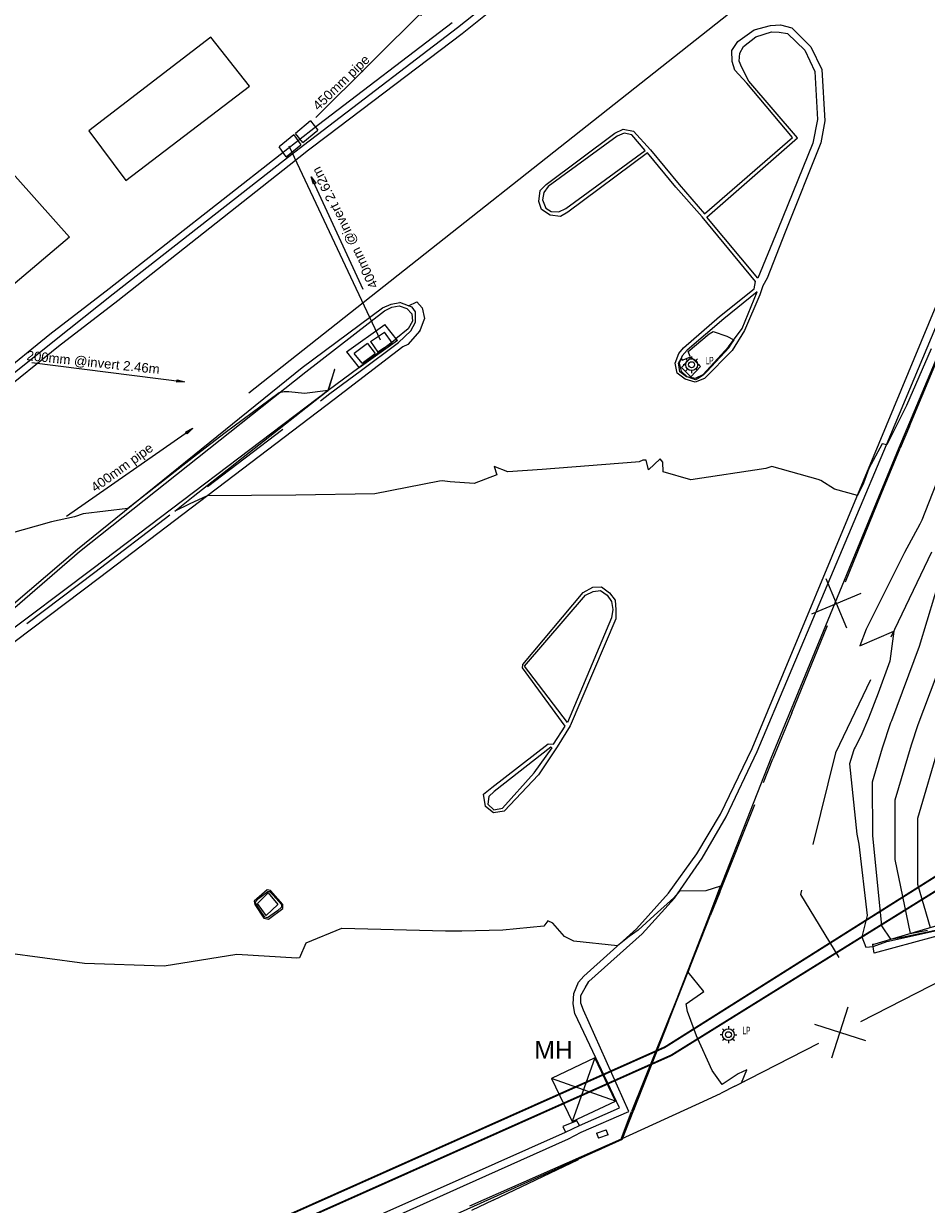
# Model space of a CAD drawing. Header units: millimetres. Extents: x -79464 to -76785, y -3788210 to -3782955.
# Tile 96 of 131: x -79042 to -79004, y -3783836 to -3783786. Entities that reach past the tile are written whole.
import ezdxf
from ezdxf.enums import TextEntityAlignment as Align
from ezdxf.lldxf.tags import DXFTag

# ---------------------------------------------------------------- set-up
doc = ezdxf.new("R2010")
doc.units = ezdxf.units.MM
doc.header["$LTSCALE"] = 8
doc.header["$MEASUREMENT"] = 0
for name, pattern in [('DASHED', [0.75, 0.5, -0.25]), ('HIDDEN', [0.375, 0.25, -0.125]), ('PHANTOM2', [1.25, 0.625, -0.125, 0.125, -0.125, 0.125, -0.125])]:
    doc.linetypes.add(name, pattern=pattern)
for name, color, linetype in [('BUILDINGS', 7, 'Continuous'), ('EDGE OF CONCRETE', 7, 'Continuous'), ('EDGE OF PAVING', 7, 'Continuous'), ('ELECTRICAL', 7, 'Continuous'), ('EMBANKMETS AND SLOOTS', 7, 'Continuous'), ('FENCE', 7, 'Continuous'), ('GCONTOUR1', 7, 'Continuous'), ('LEGEND', 7, 'Continuous'), ('MCONTOUR1', 7, 'Continuous'), ('PRL - (Reticulation Layout)', 170, 'Continuous'), ('PRL - [Text]', 110, 'Continuous'), ('SEWER MANHOLE', 7, 'Continuous'), ('STORMWATER MANHOLE', 7, 'Continuous'), ('WALLS', 7, 'Continuous')]:
    doc.layers.add(name, color=color, linetype=linetype)
doc.styles.add('AGI32-Arial', font='arial.ttf')
doc.styles.add('Arial Unicode MS', font='arial.ttf', dxfattribs={"height": 1})
doc.styles.add('Style-Arial', font='arial.ttf')
tags = doc.linetypes.add('DASHED0', pattern=[1, 0.5, -0.5]).pattern_tags.tags
tags[6:7] = [DXFTag(74, 4), DXFTag(75, 0), DXFTag(340, '0'), DXFTag(46, 0.0), DXFTag(50, 0.0), DXFTag(44, 0.0), DXFTag(45, 0.0)]
tags[4:5] = [DXFTag(74, 4), DXFTag(75, 0), DXFTag(340, '0'), DXFTag(46, 0.0), DXFTag(50, 0.0), DXFTag(44, 0.0), DXFTag(45, 0.0)]

# ---------------------------------------------------------------- blocks, each defined once
blk = doc.blocks.new('LAMP POST TMH11.PAT', base_point=(-78906.42, -3783831.88))
at = {"layer": 'LEGEND', "color": 7, "lineweight": 18}
for p, q in [((-78906.42, -3783830.46), (-78906.42, -3783830.87)), ((-78907.42, -3783831.88), (-78907.84, -3783831.88)), ((-78907.13, -3783831.17), (-78907.42, -3783830.87)), ((-78907.09, -3783832.63), (-78907.42, -3783832.89)), ((-78905.42, -3783830.87), (-78905.71, -3783831.17)), ((-78905.71, -3783832.59), (-78905.41, -3783832.88)), ((-78905.42, -3783831.88), (-78905, -3783831.88)), ((-78906.42, -3783832.88), (-78906.42, -3783833.3))]:
    blk.add_line(p, q, dxfattribs=at)
blk.add_circle((-78906.42, -3783831.88, 5.39), 1, dxfattribs=at)
at = {"layer": 'LEGEND', "color": 1, "lineweight": 18}
blk.add_circle((-78906.42, -3783831.88, 5.39), 0.502, dxfattribs=at)
at = {"layer": 'LEGEND', "color": 7, "style": 'Arial Unicode MS', "width": 0.5}
blk.add_text('LP', height=1.254, dxfattribs=at).set_placement((-78904.03, -3783832.18, 5.35), align=Align.BOTTOM_LEFT)
blk = doc.blocks.new('MH')
at = {"layer": 'PRL - (Reticulation Layout)'}
for p, q in [((-1012.5, 1012.5), (1012.5, -1012.5)), ((1012.5, 1012.5), (-1012.5, -1012.5))]:
    blk.add_line(p, q, dxfattribs=at)
blk.add_lwpolyline([(-1012.5, -1012.5), (1012.5, -1012.5), (1012.5, 1012.5), (-1012.5, 1012.5)], close=True, dxfattribs=at)
blk = doc.blocks.new('11 kV MV CABLING')
at = {"layer": 'ELECTRICAL', "color": 1, "lineweight": 25}
for p, q in [((-76942.375, -3783819.881, 3.466), (-76941.969, -3783819.75, 3.421)), ((-76942.375, -3783819.881, 3.421), (-76942.287, -3783820.093, 3.466)), ((-76941.881, -3783819.962, 3.421), (-76942.287, -3783820.093, 3.466)), ((-76941.881, -3783819.962, 3.466), (-76941.969, -3783819.75, 3.421))]:
    blk.add_line(p, q, dxfattribs=at)
at = {"layer": 'PRL - (Reticulation Layout)', "linetype": 'HIDDEN', "const_width": 0.08, "elevation": 5.249}
blk.add_lwpolyline([(-76873.884, -3783762.513), (-76875.511, -3783761.297), (-76881.25, -3783755.884), (-76898.331, -3783771.938), (-76899.211, -3783790.835), (-76939.474, -3783816.242), (-76977.491, -3783833.198)], dxfattribs=at)
at = {"layer": 'PRL - (Reticulation Layout)', "linetype": 'PHANTOM2', "const_width": 0.08, "elevation": 5.253}
blk.add_lwpolyline([(-76875.675, -3783762.621), (-76875.772, -3783761.441), (-76881.17, -3783756.467), (-76888.652, -3783763.208), (-76897.938, -3783772.227), (-76898.518, -3783791.299), (-76939.205, -3783816.589), (-76977.292, -3783833.583)], dxfattribs=at)
at = {"xscale": 0.001, "yscale": 0.001, "zscale": 0.001, "rotation": 295.4616989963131}
blk.add_blockref('MH', (-76942.924, -3783818.046), dxfattribs=at)
at = {"layer": 'PRL - [Text]', "color": 2, "insert": (-76945.006, -3783815.987, -1.646), "char_height": 0.75, "attachment_point": 1, "style": 'AGI32-Arial'}
blk.add_mtext_dynamic_manual_height_columns('MH ', width=1.97424, gutter_width=1.5, heights=[0], dxfattribs=at)

msp = doc.modelspace()

# ---------------------------------------------------------------- linework, layer by layer
at = {"layer": 'BUILDINGS', "color": 6, "lineweight": 25}
for p, q in [((-79034.297, -3783786.287, 3.783), (-79039.467, -3783790.246, 3.688)), ((-79032.668, -3783788.359, 3.869), (-79034.297, -3783786.287, 3.783)), ((-79037.898, -3783792.354, 3.678), (-79032.668, -3783788.359, 3.869)), ((-79039.467, -3783790.246, 3.688), (-79037.898, -3783792.354, 3.678)), ((-79043.159, -3783791.517, 3.65), (-79040.28, -3783794.755, 3.926)), ((-79040.28, -3783794.755, 3.926), (-79042.768, -3783796.853, 3.718))]:
    msp.add_line(p, q, dxfattribs=at)
at = {"layer": 'EDGE OF CONCRETE', "color": 252, "lineweight": 15}
for p, q in [((-79028.552, -3783799.616, 3.975), (-79026.936, -3783798.458, 4.439)), ((-79028.552, -3783799.616, 3.975), (-79026.936, -3783798.458, 4.439)), ((-79026.403, -3783799.136, 3.975), (-79026.936, -3783798.458, 4.439)), ((-79026.403, -3783799.136, 3.975), (-79026.936, -3783798.458, 4.439)), ((-79026.403, -3783799.136, 4.439), (-79028.019, -3783800.294, 3.975)), ((-79026.403, -3783799.136, 4.439), (-79028.019, -3783800.294, 3.975)), ((-79028.552, -3783799.616, 4.439), (-79028.019, -3783800.294, 3.975)), ((-79028.552, -3783799.616, 4.439), (-79028.019, -3783800.294, 3.975))]:
    msp.add_line(p, q, dxfattribs=at)
at = {"layer": 'EDGE OF CONCRETE', "color": 252, "lineweight": 25}
for p, q in [((-79014.377, -3783800.278, 4.19), (-79013.969, -3783799.832, 4.279)), ((-79013.577, -3783800.227, 4.19), (-79013.969, -3783799.832, 4.279)), ((-79014.377, -3783800.278, 4.279), (-79013.985, -3783800.673, 4.19)), ((-79013.577, -3783800.227, 4.279), (-79013.985, -3783800.673, 4.19)), ((-79018.812, -3783832.177, 4.678), (-79019.393, -3783832.411, 4.719)), ((-79018.692, -3783832.376, 4.831), (-79018.812, -3783832.177, 4.678)), ((-79019.393, -3783832.411, 4.719), (-79019.281, -3783832.657, 4.77))]:
    msp.add_line(p, q, dxfattribs=at)
at = {"layer": 'EDGE OF PAVING', "color": 1, "linetype": 'DASHED0', "lineweight": 25}
for p, q in [((-79020.714, -3783783.399, 3.486), (-79023.86, -3783785.885, 3.506)), ((-79023.86, -3783785.885, 3.506), (-79029.549, -3783790.238, 3.566)), ((-79029.549, -3783790.238, 3.566), (-79030.374, -3783790.869, 3.583)), ((-79030.374, -3783790.869, 3.583), (-79031.188, -3783791.49, 3.591)), ((-79031.188, -3783791.49, 3.591), (-79038.433, -3783797.163, 3.693)), ((-79038.433, -3783797.163, 3.693), (-79040.918, -3783799.141, 3.727)), ((-79040.918, -3783799.141, 3.727), (-79046.005, -3783803.194, 3.817))]:
    msp.add_line(p, q, dxfattribs=at)
at = {"layer": 'EDGE OF PAVING', "color": 1, "lineweight": 25}
for p, q in [((-79023.661, -3783786.126, 3.544), (-79020.575, -3783783.653, 3.515)), ((-79029.751, -3783789.985, 3.63), (-79024.089, -3783785.658, 3.543)), ((-79029.369, -3783790.453, 3.617), (-79023.661, -3783786.126, 3.544)), ((-79011.986, -3783786.466, 3.6), (-79011.299, -3783785.977, 3.587)), ((-79011.299, -3783785.977, 3.587), (-79010.6, -3783785.793, 3.578)), ((-79011.223, -3783786.265, 3.726), (-79010.567, -3783786.059, 3.711)), ((-79010.6, -3783785.793, 3.578), (-79010.177, -3783785.764, 3.602)), ((-79010.567, -3783786.059, 3.711), (-79010.236, -3783786.078, 3.717)), ((-79010.236, -3783786.078, 3.717), (-79009.885, -3783786.136, 3.745)), ((-79010.177, -3783785.764, 3.602), (-79009.707, -3783785.891, 3.616)), ((-79009.885, -3783786.136, 3.745), (-79009.151, -3783786.83, 3.708)), ((-79009.707, -3783785.891, 3.616), (-79008.896, -3783786.693, 3.613)), ((-79012.238, -3783786.855, 3.61), (-79011.986, -3783786.466, 3.6)), ((-79011.908, -3783786.963, 3.7), (-79011.75, -3783786.687, 3.707)), ((-79011.75, -3783786.687, 3.707), (-79011.223, -3783786.265, 3.726)), ((-79008.896, -3783786.693, 3.613), (-79008.428, -3783787.652, 3.652)), ((-79012.235, -3783787.317, 3.62), (-79012.238, -3783786.855, 3.61)), ((-79011.928, -3783787.3, 3.704), (-79011.908, -3783786.963, 3.7)), ((-79009.151, -3783786.83, 3.708), (-79008.734, -3783787.744, 3.758)), ((-79012.112, -3783787.684, 3.637), (-79012.235, -3783787.317, 3.62)), ((-79011.613, -3783788.23, 3.655), (-79012.112, -3783787.684, 3.637)), ((-79011.827, -3783787.574, 3.726), (-79011.928, -3783787.3, 3.704)), ((-79011.528, -3783788.152, 3.787), (-79011.827, -3783787.574, 3.726)), ((-79008.428, -3783787.652, 3.652), (-79008.309, -3783789.823, 3.719)), ((-79009.467, -3783790.547, 3.844), (-79011.528, -3783788.152, 3.787)), ((-79008.734, -3783787.744, 3.758), (-79008.616, -3783789.766, 3.812)), ((-79009.679, -3783790.527, 3.685), (-79011.613, -3783788.23, 3.655)), ((-79031.362, -3783791.25, 3.666), (-79029.751, -3783789.985, 3.63)), ((-79017.197, -3783790.357, 3.721), (-79016.851, -3783790.18, 3.69)), ((-79016.851, -3783790.18, 3.69), (-79016.404, -3783790.269, 3.684)), ((-79008.616, -3783789.766, 3.812), (-79008.812, -3783790.775, 3.861)), ((-79008.309, -3783789.823, 3.719), (-79008.47, -3783790.755, 3.746)), ((-79030.161, -3783791.053, 3.612), (-79029.369, -3783790.453, 3.617)), ((-79020.101, -3783792.526, 3.735), (-79017.197, -3783790.357, 3.721)), ((-79017.103, -3783790.478, 3.832), (-79020.026, -3783792.61, 3.855)), ((-79016.8, -3783790.349, 3.825), (-79017.103, -3783790.478, 3.832)), ((-79016.481, -3783790.414, 3.815), (-79016.8, -3783790.349, 3.825)), ((-79015.913, -3783791.079, 3.829), (-79016.481, -3783790.414, 3.815)), ((-79016.404, -3783790.269, 3.684), (-79015.686, -3783791.05, 3.704)), ((-79013.402, -3783793.762, 3.775), (-79009.679, -3783790.527, 3.685)), ((-79013.301, -3783793.912, 3.915), (-79009.467, -3783790.547, 3.844)), ((-79030.983, -3783791.71, 3.628), (-79030.161, -3783791.053, 3.612)), ((-79019.272, -3783793.544, 3.839), (-79015.913, -3783791.079, 3.829)), ((-79015.814, -3783791.186, 3.71), (-79019.191, -3783793.694, 3.773)), ((-79014.612, -3783792.633, 3.753), (-79015.814, -3783791.186, 3.71)), ((-79015.686, -3783791.05, 3.704), (-79014.468, -3783792.517, 3.746)), ((-79008.812, -3783790.775, 3.861), (-79010.292, -3783794.429, 3.935)), ((-79008.47, -3783790.755, 3.746), (-79009.982, -3783794.547, 3.805)), ((-79038.607, -3783796.928, 3.723), (-79031.362, -3783791.25, 3.666)), ((-79038.247, -3783797.433, 3.728), (-79030.983, -3783791.71, 3.628)), ((-79020.359, -3783792.775, 3.747), (-79020.101, -3783792.526, 3.735)), ((-79020.026, -3783792.61, 3.855), (-79020.203, -3783792.866, 3.863)), ((-79013.499, -3783793.898, 3.796), (-79014.612, -3783792.633, 3.753)), ((-79014.468, -3783792.517, 3.746), (-79013.402, -3783793.762, 3.775)), ((-79020.414, -3783793.241, 3.78), (-79020.359, -3783792.775, 3.747)), ((-79020.203, -3783792.866, 3.863), (-79020.261, -3783793.18, 3.869)), ((-79020.261, -3783793.18, 3.869), (-79020.114, -3783793.527, 3.873)), ((-79020.302, -3783793.589, 3.768), (-79020.414, -3783793.241, 3.78)), ((-79019.94, -3783793.818, 3.766), (-79020.302, -3783793.589, 3.768)), ((-79020.114, -3783793.527, 3.873), (-79019.899, -3783793.668, 3.874)), ((-79019.899, -3783793.668, 3.874), (-79019.566, -3783793.68, 3.831)), ((-79019.566, -3783793.68, 3.831), (-79019.272, -3783793.544, 3.839)), ((-79019.191, -3783793.694, 3.773), (-79019.503, -3783793.882, 3.773)), ((-79019.503, -3783793.882, 3.773), (-79019.94, -3783793.818, 3.766)), ((-79011.247, -3783796.634, 3.839), (-79013.499, -3783793.898, 3.796)), ((-79011.143, -3783796.494, 3.969), (-79013.301, -3783793.912, 3.915)), ((-79010.292, -3783794.429, 3.935), (-79011.143, -3783796.494, 3.969)), ((-79009.982, -3783794.547, 3.805), (-79010.752, -3783796.484, 3.843)), ((-79011.298, -3783796.941, 3.846), (-79011.247, -3783796.634, 3.839)), ((-79010.752, -3783796.484, 3.843), (-79010.93, -3783796.82, 3.86)), ((-79041.112, -3783798.862, 3.74), (-79038.607, -3783796.928, 3.723)), ((-79012.767, -3783798.116, 3.859), (-79011.298, -3783796.941, 3.846)), ((-79011.17, -3783797.07, 3.969), (-79012.585, -3783798.212, 3.979)), ((-79011.803, -3783798.625, 3.979), (-79011.17, -3783797.07, 3.969)), ((-79011.055, -3783797.198, 3.879), (-79011.712, -3783798.708, 3.878)), ((-79010.93, -3783796.82, 3.86), (-79011.055, -3783797.198, 3.879)), ((-79006.002, -3783803.475, 3.955), (-79003.283, -3783796.908, 3.865)), ((-79005.697, -3783803.55, 4.066), (-79002.99, -3783797.078, 3.962)), ((-79002.462, -3783797.208, 4.019), (-79005.18, -3783803.677, 4.071)), ((-79040.759, -3783799.369, 3.761), (-79038.247, -3783797.433, 3.728)), ((-79027.032, -3783797.748, 3.813), (-79026.665, -3783797.595, 3.814)), ((-79026.665, -3783797.595, 3.814), (-79026.307, -3783797.522, 3.804)), ((-79026.641, -3783797.712, 3.959), (-79026.332, -3783797.668, 3.949)), ((-79026.332, -3783797.668, 3.949), (-79026.01, -3783797.773, 3.956)), ((-79025.932, -3783797.667, 3.806), (-79025.582, -3783797.489, 3.803)), ((-79025.582, -3783797.489, 3.803), (-79025.355, -3783797.746, 3.823)), ((-79030.44, -3783800.28, 3.844), (-79027.032, -3783797.748, 3.813)), ((-79030.28, -3783800.454, 3.977), (-79026.955, -3783797.874, 3.956)), ((-79026.955, -3783797.874, 3.956), (-79026.641, -3783797.712, 3.959)), ((-79026.01, -3783797.773, 3.956), (-79025.793, -3783797.997, 3.947)), ((-79025.793, -3783797.997, 3.947), (-79025.771, -3783798.311, 3.948)), ((-79025.355, -3783797.746, 3.823), (-79025.262, -3783798.199, 3.833)), ((-79025.262, -3783798.199, 3.833), (-79025.311, -3783798.345, 3.848)), ((-79014.288, -3783799.436, 3.87), (-79012.767, -3783798.116, 3.859)), ((-79025.95, -3783798.632, 3.959), (-79026.473, -3783799.059, 3.954)), ((-79025.771, -3783798.311, 3.948), (-79025.95, -3783798.632, 3.959)), ((-79025.839, -3783798.721, 3.813), (-79025.638, -3783798.358, 3.812)), ((-79025.311, -3783798.345, 3.848), (-79025.449, -3783798.722, 3.841)), ((-79012.585, -3783798.212, 3.979), (-79014.132, -3783799.533, 3.987)), ((-79012.383, -3783799.4, 4.013), (-79011.803, -3783798.625, 3.979)), ((-79011.712, -3783798.708, 3.878), (-79012.234, -3783799.554, 3.914)), ((-79046.147, -3783802.943, 3.841), (-79041.112, -3783798.862, 3.74)), ((-79026.497, -3783799.096, 3.963), (-79028.036, -3783800.288, 3.995)), ((-79026.473, -3783799.059, 3.954), (-79026.497, -3783799.096, 3.963)), ((-79025.449, -3783798.722, 3.841), (-79025.965, -3783799.3, 3.868)), ((-79045.763, -3783803.411, 3.842), (-79040.759, -3783799.369, 3.761)), ((-79026.168, -3783799.394, 3.852), (-79029.086, -3783801.629, 3.9)), ((-79025.965, -3783799.3, 3.868), (-79026.168, -3783799.394, 3.852)), ((-79014.649, -3783800.096, 3.897), (-79014.489, -3783799.681, 3.879)), ((-79014.489, -3783799.681, 3.879), (-79014.288, -3783799.436, 3.87)), ((-79014.132, -3783799.533, 3.987), (-79014.34, -3783799.784, 3.987)), ((-79013.461, -3783800.572, 4.013), (-79012.383, -3783799.4, 4.013)), ((-79012.234, -3783799.554, 3.914), (-79013.408, -3783800.744, 3.899)), ((-79014.561, -3783800.519, 3.908), (-79014.649, -3783800.096, 3.897)), ((-79014.34, -3783799.784, 3.987), (-79014.474, -3783800.086, 4.021)), ((-79014.474, -3783800.086, 4.021), (-79014.383, -3783800.431, 4.052)), ((-79039.948, -3783807.965, 4.045), (-79030.44, -3783800.28, 3.844)), ((-79039.859, -3783808.068, 4.173), (-79030.28, -3783800.454, 3.977)), ((-79028.036, -3783800.288, 3.995), (-79029.334, -3783801.242, 4)), ((-79014.223, -3783800.772, 3.896), (-79014.561, -3783800.519, 3.908)), ((-79014.383, -3783800.431, 4.052), (-79014.147, -3783800.65, 4.015)), ((-79014.147, -3783800.65, 4.015), (-79013.778, -3783800.73, 4.043)), ((-79013.778, -3783800.73, 4.043), (-79013.461, -3783800.572, 4.013)), ((-79013.79, -3783800.898, 3.92), (-79014.223, -3783800.772, 3.896)), ((-79013.408, -3783800.744, 3.899), (-79013.79, -3783800.898, 3.92)), ((-79029.334, -3783801.242, 4), (-79039.287, -3783808.778, 4.201)), ((-79029.086, -3783801.629, 3.9), (-79039.021, -3783809.178, 4.085)), ((-79011.377, -3783816.414, 4.218), (-79006.002, -3783803.475, 3.955)), ((-79011.165, -3783816.531, 4.301), (-79005.697, -3783803.55, 4.066)), ((-79005.18, -3783803.677, 4.071), (-79010.59, -3783816.83, 4.347)), ((-79047.292, -3783814.244, 4.174), (-79039.948, -3783807.965, 4.045)), ((-79047.16, -3783814.356, 4.291), (-79039.859, -3783808.068, 4.173)), ((-79039.287, -3783808.778, 4.201), (-79046.994, -3783814.577, 4.287)), ((-79039.021, -3783809.178, 4.085), (-79046.7, -3783814.988, 4.195)), ((-79018.532, -3783809.797, 4.136), (-79018.128, -3783809.582, 4.135)), ((-79018.128, -3783809.582, 4.135), (-79017.762, -3783809.563, 4.134)), ((-79017.762, -3783809.563, 4.134), (-79017.421, -3783809.819, 4.131)), ((-79021.09, -3783812.845, 4.202), (-79018.532, -3783809.797, 4.136)), ((-79021.019, -3783812.918, 4.329), (-79018.446, -3783809.911, 4.262)), ((-79018.446, -3783809.911, 4.262), (-79018.12, -3783809.757, 4.248)), ((-79018.12, -3783809.757, 4.248), (-79017.806, -3783809.717, 4.243)), ((-79017.806, -3783809.717, 4.243), (-79017.527, -3783809.911, 4.249)), ((-79017.527, -3783809.911, 4.249), (-79017.345, -3783810.189, 4.273)), ((-79017.421, -3783809.819, 4.131), (-79017.179, -3783810.12, 4.149)), ((-79017.345, -3783810.189, 4.273), (-79017.285, -3783810.528, 4.263)), ((-79017.179, -3783810.12, 4.149), (-79017.149, -3783810.532, 4.18)), ((-79017.285, -3783810.528, 4.263), (-79017.332, -3783810.871, 4.285)), ((-79017.149, -3783810.532, 4.18), (-79017.149, -3783810.914, 4.164)), ((-79017.332, -3783810.871, 4.285), (-79019.195, -3783815.312, 4.398)), ((-79017.149, -3783810.914, 4.164), (-79019.091, -3783815.447, 4.264)), ((-79021.101, -3783812.991, 4.211), (-79021.09, -3783812.845, 4.202)), ((-79019.304, -3783815.461, 4.25), (-79021.101, -3783812.991, 4.211)), ((-79019.195, -3783815.312, 4.398), (-79021.019, -3783812.918, 4.329)), ((-79019.798, -3783816.228, 4.292), (-79019.304, -3783815.461, 4.25)), ((-79019.091, -3783815.447, 4.264), (-79019.641, -3783816.334, 4.282)), ((-79022.408, -3783818.055, 4.314), (-79020.016, -3783816.213, 4.268)), ((-79019.911, -3783816.35, 4.408), (-79022.303, -3783818.228, 4.464)), ((-79020.617, -3783817.436, 4.427), (-79019.846, -3783816.379, 4.419)), ((-79019.641, -3783816.334, 4.282), (-79020.434, -3783817.522, 4.324)), ((-79020.016, -3783816.213, 4.268), (-79019.798, -3783816.228, 4.292)), ((-79019.846, -3783816.379, 4.419), (-79019.911, -3783816.35, 4.408)), ((-79012.718, -3783819.184, 4.316), (-79011.377, -3783816.414, 4.218)), ((-79012.489, -3783819.295, 4.413), (-79011.165, -3783816.531, 4.301)), ((-79010.59, -3783816.83, 4.347), (-79013.221, -3783823.517, 4.536)), ((-79021.951, -3783818.935, 4.47), (-79020.617, -3783817.436, 4.427)), ((-79020.434, -3783817.522, 4.324), (-79021.878, -3783819.06, 4.343)), ((-79022.761, -3783818.335, 4.321), (-79022.408, -3783818.055, 4.314)), ((-79022.672, -3783818.87, 4.34), (-79022.761, -3783818.335, 4.321)), ((-79022.535, -3783818.442, 4.45), (-79022.578, -3783818.771, 4.465)), ((-79022.303, -3783818.228, 4.464), (-79022.535, -3783818.442, 4.45)), ((-79022.335, -3783819.137, 4.354), (-79022.672, -3783818.87, 4.34)), ((-79022.578, -3783818.771, 4.465), (-79022.314, -3783818.999, 4.452)), ((-79021.878, -3783819.06, 4.343), (-79022.335, -3783819.137, 4.354)), ((-79022.314, -3783818.999, 4.452), (-79021.951, -3783818.935, 4.47)), ((-79013.732, -3783820.863, 4.344), (-79012.718, -3783819.184, 4.316)), ((-79013.495, -3783821.049, 4.454), (-79012.489, -3783819.295, 4.413)), ((-79014.923, -3783822.532, 4.414), (-79013.732, -3783820.863, 4.344)), ((-79014.678, -3783822.748, 4.51), (-79013.495, -3783821.049, 4.454)), ((-79031.918, -3783822.392, 4.426), (-79032.471, -3783822.877, 4.467)), ((-79032.327, -3783822.975, 4.559), (-79031.871, -3783822.521, 4.573)), ((-79031.77, -3783822.414, 4.44), (-79031.918, -3783822.392, 4.426)), ((-79031.871, -3783822.521, 4.573), (-79031.463, -3783823.014, 4.616)), ((-79031.252, -3783823.02, 4.449), (-79031.77, -3783822.414, 4.44)), ((-79016.287, -3783824.042, 4.472), (-79014.923, -3783822.532, 4.414)), ((-79032.471, -3783822.877, 4.467), (-79032.446, -3783823.01, 4.439)), ((-79032.446, -3783823.01, 4.439), (-79032.059, -3783823.597, 4.439)), ((-79031.962, -3783823.479, 4.599), (-79032.327, -3783822.975, 4.559)), ((-79031.463, -3783823.014, 4.616), (-79031.962, -3783823.479, 4.599)), ((-79031.867, -3783823.634, 4.441), (-79031.256, -3783823.18, 4.453)), ((-79031.256, -3783823.18, 4.453), (-79031.252, -3783823.02, 4.449)), ((-79016.035, -3783824.254, 4.57), (-79014.678, -3783822.748, 4.51)), ((-79032.059, -3783823.597, 4.439), (-79031.867, -3783823.634, 4.441)), ((-79013.221, -3783823.517, 4.536), (-79014.569, -3783827.004, 4.662)), ((-79018.507, -3783826.051, 4.55), (-79016.287, -3783824.042, 4.472)), ((-79018.297, -3783826.267, 4.661), (-79016.035, -3783824.254, 4.57)), ((-79018.733, -3783826.308, 4.583), (-79018.507, -3783826.051, 4.55)), ((-79018.929, -3783826.787, 4.587), (-79018.733, -3783826.308, 4.583)), ((-79018.631, -3783826.866, 4.681), (-79018.459, -3783826.541, 4.676)), ((-79018.459, -3783826.541, 4.676), (-79018.297, -3783826.267, 4.661)), ((-79018.959, -3783827.225, 4.597), (-79018.929, -3783826.787, 4.587)), ((-79018.644, -3783827.192, 4.705), (-79018.631, -3783826.866, 4.681)), ((-79018.518, -3783827.491, 4.714), (-79018.644, -3783827.192, 4.705)), ((-79016.887, -3783832.96, 4.801), (-79014.526, -3783826.962, 4.542)), ((-79014.569, -3783827.004, 4.662), (-79016.485, -3783831.779, 4.866)), ((-79018.892, -3783827.624, 4.629), (-79018.959, -3783827.225, 4.597)), ((-79016.996, -3783831.617, 4.754), (-79018.892, -3783827.624, 4.629)), ((-79016.601, -3783831.784, 4.872), (-79018.518, -3783827.491, 4.714)), ((-79018.692, -3783832.376, 4.831), (-79016.996, -3783831.617, 4.754)), ((-79018.619, -3783832.658, 4.842), (-79016.601, -3783831.784, 4.872)), ((-79016.934, -3783832.949, 4.9), (-79016.485, -3783831.779, 4.866)), ((-79023.813, -3783834.677, 4.817), (-79019.281, -3783832.657, 4.77)), ((-79019.281, -3783832.657, 4.77), (-79018.692, -3783832.376, 4.831)), ((-79019.164, -3783832.936, 4.838), (-79018.619, -3783832.658, 4.842)), ((-79016.887, -3783832.96, 4.834), (-79031.807, -3783839.685, 5.007)), ((-79023.605, -3783834.932, 4.928), (-79019.164, -3783832.936, 4.838)), ((-79016.934, -3783832.949, 4.9), (-79023.348, -3783835.783, 4.948)), ((-79032.691, -3783838.596, 4.936), (-79023.813, -3783834.677, 4.817)), ((-79032.516, -3783838.913, 5.065), (-79023.605, -3783834.932, 4.928))]:
    msp.add_line(p, q, dxfattribs=at)
at = {"layer": 'EDGE OF PAVING', "color": 1, "linetype": 'DASHED', "lineweight": 25}
for p, q in [((-79025.932, -3783797.667, 3.806), (-79026.307, -3783797.522, 3.804)), ((-79025.785, -3783797.72, 3.791), (-79025.932, -3783797.667, 3.806)), ((-79025.638, -3783797.909, 3.807), (-79025.785, -3783797.72, 3.791)), ((-79025.638, -3783798.358, 3.812), (-79025.638, -3783797.909, 3.807)), ((-79026.354, -3783799.221, 3.796), (-79025.839, -3783798.721, 3.813)), ((-79027.982, -3783800.435, 3.813), (-79026.354, -3783799.221, 3.796)), ((-79029.264, -3783801.374, 3.874), (-79027.982, -3783800.435, 3.813)), ((-79039.22, -3783808.939, 4.065), (-79029.264, -3783801.374, 3.874)), ((-79046.873, -3783814.731, 4.166), (-79039.22, -3783808.939, 4.065))]:
    msp.add_line(p, q, dxfattribs=at)
at = {"layer": 'EDGE OF PAVING', "color": 20, "lineweight": 0}
msp.add_point((-79025.449, -3783798.722, 3.841), dxfattribs=at)
at = {"layer": 'ELECTRICAL', "color": 1, "lineweight": 25}
for p, q in [((-79017.975, -3783832.692, 3.466), (-79017.569, -3783832.561, 3.421)), ((-79017.975, -3783832.692, 3.421), (-79017.887, -3783832.904, 3.466)), ((-79017.481, -3783832.773, 3.466), (-79017.569, -3783832.561, 3.421)), ((-79017.481, -3783832.773, 3.421), (-79017.887, -3783832.904, 3.466))]:
    msp.add_line(p, q, dxfattribs=at)
at = {"layer": 'EMBANKMETS AND SLOOTS', "color": 4, "linetype": 'DASHED', "lineweight": 25}
for p, q in [((-79003.789, -3783808.09, 4.7), (-79007.849, -3783816.584, 4.192)), ((-79007.849, -3783816.584, 4.192), (-79009.338, -3783822.595, 4.19)), ((-79009.338, -3783822.595, 4.19), (-79007.707, -3783825.263, 4.279))]:
    msp.add_line(p, q, dxfattribs=at)
at = {"layer": 'FENCE', "color": 216, "lineweight": 25}
for p, q in [((-79004.728, -3783802.758, 3.969), (-79003.184, -3783799.068, 4.051)), ((-79004.728, -3783802.758, 4.036), (-79005.117, -3783803.688, 4.051)), ((-79005.916, -3783805.641, 4.082), (-79005.117, -3783803.688, 4.258)), ((-79007.43, -3783809.343, 4.051), (-79005.916, -3783805.641, 4.258)), ((-79005.916, -3783805.641, 3.968), (-79005.916, -3783805.641, 4.258)), ((-79007.371, -3783811.312, 4.185), (-79008.247, -3783809.226, 4.258)), ((-79008.852, -3783810.707, 4.185), (-79006.766, -3783809.831, 4.258)), ((-79009.702, -3783814.897, 4.175), (-79008.188, -3783811.195, 4.258)), ((-79009.702, -3783814.897, 4.227), (-79010.501, -3783816.85, 4.258)), ((-79010.902, -3783817.853, 4.281), (-79010.501, -3783816.85, 4.408)), ((-79010.902, -3783817.853, 4.228), (-79010.902, -3783817.853, 4.408)), ((-79012.757, -3783822.496, 4.288), (-79011.273, -3783818.782, 4.408)), ((-79012.757, -3783822.496, 4.385), (-79013.158, -3783823.499, 4.408)), ((-79014.526, -3783826.962, 4.398), (-79013.158, -3783823.499, 4.542)), ((-79006.779, -3783827.967, 4.211), (-79003.22, -3783826.141, 4.537)), ((-79014.549, -3783827.021, 4.545), (-79014.526, -3783826.962, 4.801)), ((-79014.549, -3783827.021, 4.49), (-79014.549, -3783827.021, 4.801)), ((-79008.015, -3783829.5, 4.387), (-79007.322, -3783827.346, 4.537)), ((-79016.381, -3783831.674, 4.594), (-79014.916, -3783827.952, 4.801)), ((-79008.745, -3783828.077, 4.387), (-79006.591, -3783828.77, 4.537)), ((-79012.117, -3783830.706, 4.407), (-79008.558, -3783828.88, 4.537)), ((-79012.117, -3783830.706, 4.518), (-79012.693, -3783831.002, 4.537)), ((-79013.275, -3783831.27, 4.513), (-79012.693, -3783831.002, 4.848)), ((-79016.909, -3783832.942, 4.58), (-79013.275, -3783831.27, 4.848)), ((-79016.381, -3783831.674, 4.798), (-79016.404, -3783831.733, 4.801)), ((-79016.909, -3783832.942, 4.705), (-79016.404, -3783831.733, 4.848)), ((-79017.833, -3783833.382, 4.845), (-79016.909, -3783832.942, 4.827)), ((-79017.833, -3783833.382, 4.852), (-79017.833, -3783833.382, 4.827)), ((-79022.346, -3783835.533, 4.844), (-79018.735, -3783833.812, 4.827)), ((-79022.346, -3783835.533, 4.83), (-79023.27, -3783835.973, 4.827))]:
    msp.add_line(p, q, dxfattribs=at)
at = {"layer": 'GCONTOUR1', "color": 252, "lineweight": 9}
for points, elevation in [([(-79002.205, -3783801.667), (-79004.198, -3783806.733), (-79004.198, -3783806.733), (-79004.286, -3783806.91), (-79004.933, -3783808.105), (-79006.557, -3783811.361), (-79006.826, -3783812.054), (-79005.388, -3783811.434), (-79005.558, -3783812.709), (-79006.043, -3783814.07), (-79006.452, -3783815.129), (-79006.78, -3783815.888), (-79007.02, -3783816.348), (-79007.067, -3783816.42), (-79007.098, -3783816.51), (-79007.258, -3783817.059), (-79006.955, -3783820.03), (-79006.866, -3783820.452), (-79006.518, -3783823.474), (-79006.741, -3783824.387), (-79006.564, -3783824.816), (-79006.265, -3783824.788), (-79005.676, -3783824.582), (-79001.851, -3783823.731)], 4.5), ([(-79003.61, -3783813.38), (-79004.368, -3783815.406), (-79004.658, -3783816.268), (-79005.337, -3783818.601), (-79005.337, -3783821.109), (-79004.688, -3783824.235), (-79003.96, -3783824.102)], 5.5), ([(-79011.71, -3783830.507), (-79011.711, -3783830.507), (-79011.831, -3783830.56), (-79011.613, -3783830.012), (-79011.977, -3783830.178), (-79012.648, -3783830.635), (-79013.074, -3783830.045), (-79013.745, -3783828.575), (-79014.122, -3783827.545), (-79014.174, -3783827.22), (-79013.436, -3783826.691), (-79014.097, -3783825.876), (-79013.631, -3783824.615), (-79013.203, -3783823.512), (-79012.72, -3783822.242), (-79013.341, -3783822.433), (-79014.466, -3783822.444), (-79014.704, -3783822.725), (-79015.536, -3783823.481), (-79016.215, -3783824.103), (-79016.585, -3783824.371), (-79017.083, -3783824.763), (-79018.934, -3783824.572), (-79019.322, -3783824.362), (-79019.821, -3783823.801), (-79020.039, -3783823.708), (-79020.201, -3783823.93), (-79021.938, -3783824.104), (-79023.682, -3783824.141), (-79024.36, -3783824.149), (-79028.759, -3783824.023), (-79028.769, -3783824.025), (-79030.281, -3783824.654), (-79030.55, -3783825.272), (-79030.659, -3783825.286), (-79033.198, -3783825.133), (-79033.2, -3783825.133), (-79036.273, -3783825.619), (-79036.274, -3783825.619), (-79039.657, -3783825.514), (-79043.01, -3783825.066)], 4.5), ([(-79031.316, -3783823.018), (-79031.316, -3783823.019), (-79031.316, -3783823.132), (-79031.483, -3783823.276), (-79031.902, -3783823.576), (-79032.022, -3783823.552), (-79032.195, -3783823.281), (-79032.385, -3783822.993), (-79032.386, -3783822.992), (-79032.419, -3783822.912), (-79032.284, -3783822.766), (-79031.894, -3783822.457), (-79031.816, -3783822.462), (-79031.665, -3783822.618), (-79031.316, -3783823.018)], 4.5)]:
    msp.add_lwpolyline(points, dxfattribs=dict(at, elevation=elevation))
at = {"layer": 'MCONTOUR1', "color": 8, "lineweight": 9}
for points, elevation in [([(-79013.667, -3783800.734), (-79013.668, -3783800.735), (-79013.782, -3783800.789), (-79014.091, -3783800.689), (-79014.157, -3783800.665), (-79014.447, -3783800.463), (-79014.49, -3783800.167), (-79014.504, -3783800.088), (-79014.391, -3783799.899), (-79014.353, -3783799.962), (-79014.028, -3783799.83), (-79014.012, -3783799.812), (-79014.094, -3783799.602), (-79013.208, -3783798.842), (-79013.039, -3783798.743), (-79012.46, -3783798.945), (-79012.161, -3783799.103), (-79012.318, -3783799.333), (-79012.363, -3783799.42), (-79013.3, -3783800.438), (-79013.455, -3783800.592), (-79013.667, -3783800.734)], 4), ([(-79003.799, -3783799.477), (-79004.853, -3783801.887), (-79005.683, -3783803.553), (-79005.878, -3783803.505), (-79006.448, -3783804.553), (-79006.671, -3783805.168), (-79006.673, -3783805.172), (-79006.921, -3783805.688), (-79007.897, -3783805.431), (-79008.481, -3783805.06), (-79008.593, -3783805.016), (-79010.555, -3783804.463), (-79010.803, -3783804.554), (-79013.975, -3783805.03), (-79015.155, -3783804.694), (-79015.166, -3783804.279), (-79015.274, -3783804.136), (-79015.769, -3783804.613), (-79015.864, -3783804.2), (-79016.006, -3783804.191), (-79016.163, -3783804.262), (-79016.322, -3783804.276), (-79020.279, -3783804.597), (-79021.721, -3783804.69), (-79022.305, -3783804.469), (-79022.189, -3783804.814), (-79023.154, -3783805.185), (-79024.168, -3783805.118), (-79024.515, -3783805.078), (-79024.615, -3783805.089), (-79027.365, -3783805.617), (-79030.703, -3783805.673), (-79034.455, -3783805.709), (-79035.226, -3783806.058), (-79035.831, -3783806.364), (-79035.051, -3783805.737), (-79034.267, -3783805.116), (-79033.479, -3783804.501), (-79033.125, -3783804.226), (-79029.419, -3783801.31), (-79029.334, -3783801.242), (-79029.328, -3783801.238), (-79029.057, -3783800.359), (-79029.063, -3783800.359), (-79029.335, -3783801.241), (-79030.331, -3783801.381), (-79030.994, -3783801.3), (-79031.202, -3783801.308), (-79031.204, -3783801.308), (-79031.403, -3783801.347), (-79033.694, -3783803.047), (-79034.905, -3783803.972), (-79037.818, -3783806.244), (-79039.706, -3783806.469), (-79040.077, -3783806.602), (-79041.045, -3783806.806), (-79044.114, -3783807.671)], 4), ([(-79003.345, -3783808.872), (-79004.317, -3783812.088), (-79005.486, -3783815.236), (-79005.52, -3783815.325), (-79005.878, -3783816.389), (-79006.298, -3783817.83), (-79006.294, -3783820.09), (-79005.908, -3783823.91), (-79005.53, -3783824.484), (-79004.908, -3783824.371), (-79003.278, -3783824.024)], 5), ([(-79003.438, -3783816.147), (-79004.377, -3783819.372), (-79004.381, -3783822.151), (-79003.845, -3783823.986)], 6)]:
    msp.add_lwpolyline(points, dxfattribs=dict(at, elevation=elevation))
at = {"layer": 'WALLS', "color": 252, "lineweight": 25}
for p, q in [((-79006.28, -3783824.705, 4.555), (-79000.032, -3783822.861, 8.263)), ((-79000.634, -3783823.556, 4.041), (-79006.215, -3783825.068, 4.315)), ((-79006.215, -3783825.068, 4.315), (-79006.28, -3783824.705, 4.555))]:
    msp.add_line(p, q, dxfattribs=at)
at = {"layer": 'WALLS', "color": 252, "lineweight": 0}
msp.add_point((-79006.28, -3783824.705, 4.555), dxfattribs=at)

# ---------------------------------------------------------------- block references
at = {"xscale": 0.25, "yscale": 0.25}
for p in [(-79013.948, -3783800.156, 4.126), (-79012.389, -3783828.526, 4.287)]:
    msp.add_blockref('LAMP POST TMH11.PAT', p, dxfattribs=at)

# ---------------------------------------------------------------- next in the draw order: block references
at = {"layer": 'LEGEND'}
msp.add_blockref('11 kV MV CABLING', (-2075.6, -12.811), dxfattribs=at)

# ---------------------------------------------------------------- next in the draw order: linework, layer by layer
at = {"layer": 'SEWER MANHOLE', "color": 45, "lineweight": 15}
msp.add_line((-79032.691, -3783801.345, 3.884), (-79002.67, -3783777.611, 3.411), dxfattribs=at)
for points in [[(-79041.877, -3783800.064), (-79035.418, -3783800.879), (-79035.746, -3783800.9), (-79035.727, -3783800.796), (-79035.418, -3783800.879)], [(-79040.415, -3783806.562), (-79035.07, -3783802.846), (-79035.3, -3783803.081), (-79035.355, -3783802.991), (-79035.07, -3783802.846)]]:
    msp.add_lwpolyline(points, dxfattribs=at)
at = {"layer": 'STORMWATER MANHOLE', "color": 216, "lineweight": 15}
for p, q in [((-79030.079, -3783789.828, 3.635), (-79030.723, -3783790.358, 3.612)), ((-79030.079, -3783789.828, 3.612), (-79029.768, -3783790.219, 3.635)), ((-79030.792, -3783790.421, 3.612), (-79031.413, -3783790.93, 3.635)), ((-79030.792, -3783790.421, 3.635), (-79030.491, -3783790.845, 3.612)), ((-79030.412, -3783790.749, 3.635), (-79030.723, -3783790.358, 3.612)), ((-79030.412, -3783790.749, 3.612), (-79029.768, -3783790.219, 3.635)), ((-79031.112, -3783791.354, 3.612), (-79031.413, -3783790.93, 3.635)), ((-79031.112, -3783791.354, 3.635), (-79030.491, -3783790.845, 3.612)), ((-79027.119, -3783799.117), (-79030.981, -3783790.907)), ((-79027.542, -3783799.172, 3.975), (-79026.947, -3783798.783, 4.439)), ((-79027.542, -3783799.172, 4.439), (-79027.227, -3783799.623, 3.975)), ((-79026.632, -3783799.234, 3.975), (-79026.947, -3783798.783, 4.439)), ((-79027.669, -3783799.256, 4.451), (-79028.232, -3783799.675, 4.439)), ((-79027.901, -3783800.096, 4.451), (-79028.232, -3783799.675, 4.439)), ((-79027.901, -3783800.096, 4.439), (-79027.338, -3783799.677, 4.451)), ((-79027.669, -3783799.256, 4.439), (-79027.338, -3783799.677, 4.451)), ((-79026.632, -3783799.234, 4.439), (-79027.227, -3783799.623, 3.975))]:
    msp.add_line(p, q, dxfattribs=at)
for points in [[(-79029.85, -3783789.68), (-79025.232, -3783785.092), (-79025.417, -3783785.363), (-79025.487, -3783785.285), (-79025.232, -3783785.092)], [(-79027.855, -3783796.973), (-79030.054, -3783792.202), (-79029.863, -3783792.469), (-79029.961, -3783792.508), (-79030.054, -3783792.202)]]:
    msp.add_lwpolyline(points, dxfattribs=at)

# ---------------------------------------------------------------- next in the draw order: texts
at = {"layer": 'SEWER MANHOLE', "color": 1, "style": 'Style-Arial'}
for s, rotation, p in [('200mm @invert 2.46m', 354, (-79042.131, -3783800.075, 3.75)), ('400mm pipe ', 36, (-79039.122, -3783805.668, 3.978))]:
    msp.add_text(s, height=0.4, rotation=rotation, dxfattribs=at).set_placement(p, align=Align.BOTTOM_LEFT)
at = {"layer": 'STORMWATER MANHOLE', "color": 1, "style": 'Style-Arial'}
for s, rotation, p in [('450mm pipe ', 44, (-79029.67, -3783789.502, 3.661)), ('400mm @invert 2.62m', 116, (-79027.096, -3783796.761, 3.782))]:
    msp.add_text(s, height=0.4, rotation=rotation, dxfattribs=at).set_placement(p, align=Align.BOTTOM_LEFT)

doc.saveas('drawing.dxf')
